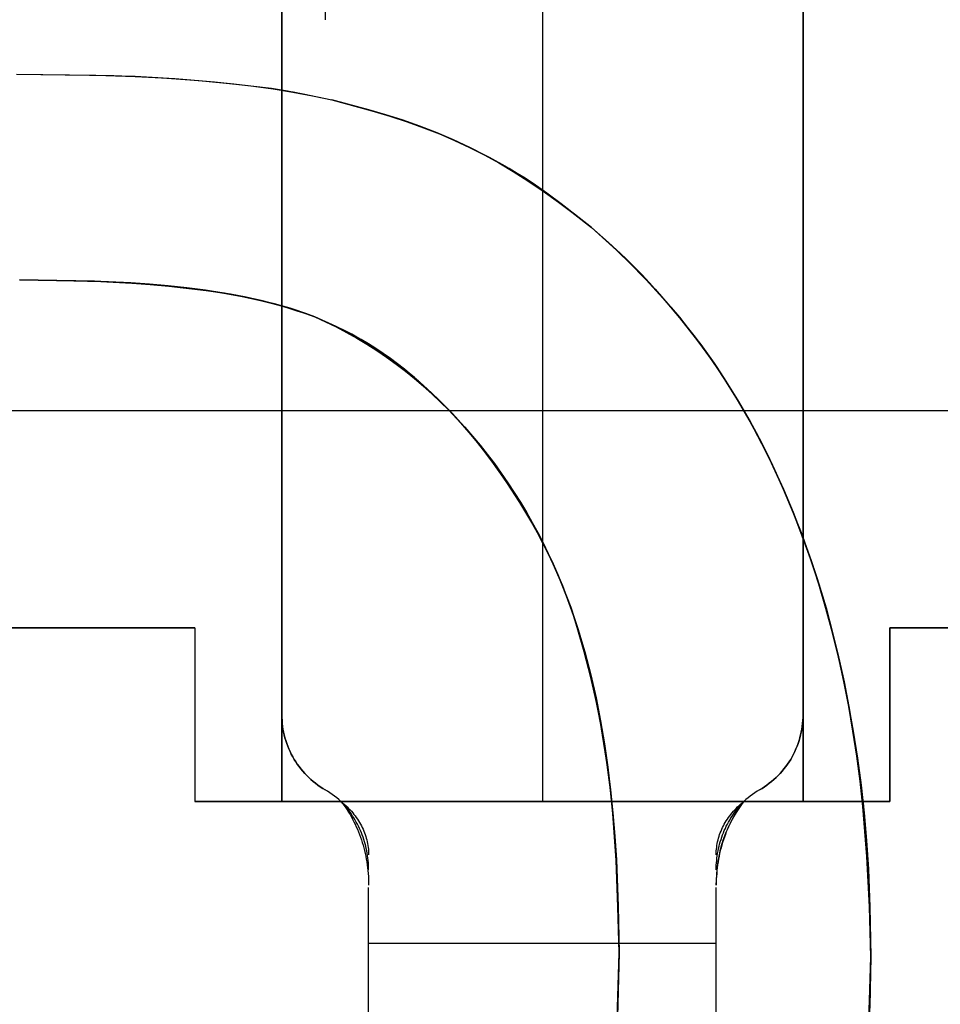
# Model space of a CAD drawing. Header units: millimetres. Extents: x -88 to 88, y -12 to 103.
# Tile 167 of 256: x -44.75 to -43.69, y 8.6 to 9.74. Entities that reach past the tile are written whole.
import ezdxf

# ---------------------------------------------------------------- set-up
doc = ezdxf.new("R2010")
doc.units = ezdxf.units.MM
doc.layers.add('Default', color=7, linetype='Continuous', true_color=0x000000)
doc.layers.add('TOP', color=7, linetype='Continuous', true_color=0xc80000)

msp = doc.modelspace()

# ---------------------------------------------------------------- linework, layer by layer
at = {"layer": 'Default', "color": 254, "true_color": 0xcad1ee}
for points in [[(-44.4512, 8.9352), (-44.4512, 11.0352)], [(-44.4512, 8.9352), (-44.4512, 11.0352)], [(-44.4512, 8.9352), (-44.4512, 11.0352)], [(-44.4512, 8.8352), (-44.4512, 11.0352)], [(-44.4512, 11.0352), (-44.4512, 8.8352)], [(-44.4512, 11.0352), (-44.4512, 8.8352)], [(-44.1512, 11.0352), (-44.1512, 8.8352)], [(-44.1512, 11.0352), (-44.1512, 8.8352)], [(-43.8512, 11.0352), (-43.8512, 8.9352)], [(-43.8512, 11.0352), (-43.8512, 8.9352)], [(-43.8512, 8.9352), (-43.8512, 11.0352)], [(-43.8512, 11.0352), (-43.8512, 8.8352)], [(-43.8512, 8.8352), (-43.8512, 11.0352)], [(-43.8512, 11.0352), (-43.8512, 8.8352)], [(-44.4012, 10.1352), (-44.4012, 9.7352)], [(-44.4012, 10.1352), (-44.4012, 9.7352)], [(-44.1512, 9.7352), (-44.1512, 8.8352)], [(-44.1512, 9.7352), (-44.1512, 8.8352)], [(-46.0912, 9.2852), (-43.3912, 9.2852)], [(-46.0912, 9.2852), (-43.3912, 9.2852)], [(-46.0912, 9.2852), (-43.3912, 9.2852)], [(-46.8912, 9.0352), (-44.5512, 9.0352)], [(-46.8912, 9.0352), (-44.5512, 9.0352)], [(-44.5512, 9.0352), (-44.9512, 9.0352)], [(-44.5512, 9.0352), (-44.5512, 8.8352)], [(-44.5512, 9.0352), (-44.5512, 8.8352)], [(-44.5512, 9.0352), (-44.5512, 8.8352)], [(-43.7512, 8.8352), (-43.7512, 9.0352)], [(-43.7512, 9.0352), (-42.3512, 9.0352)], [(-43.7512, 8.8352), (-43.7512, 9.0352)], [(-43.7512, 9.0352), (-42.3512, 9.0352)], [(-43.7512, 9.0352), (-43.7512, 8.8352)], [(-43.3512, 9.0352), (-43.7512, 9.0352)], [(-44.4012, 8.8486), (-44.4041, 8.8503), (-44.4069, 8.8522), (-44.4097, 8.8541), (-44.4124, 8.8561), (-44.415, 8.8582), (-44.4176, 8.8604), (-44.4201, 8.8627), (-44.4225, 8.8651), (-44.4248, 8.8675), (-44.4271, 8.8701), (-44.4292, 8.8726), (-44.4313, 8.8753), (-44.4333, 8.8781), (-44.4351, 8.8809), (-44.4369, 8.8837), (-44.4386, 8.8867), (-44.4402, 8.8896), (-44.4417, 8.8927), (-44.4431, 8.8958), (-44.4444, 8.8989), (-44.4455, 8.902), (-44.4466, 8.9053), (-44.4475, 8.9085), (-44.4484, 8.9118), (-44.4491, 8.9151), (-44.4498, 8.9184), (-44.4503, 8.9217), (-44.4507, 8.9251), (-44.4509, 8.9284), (-44.4511, 8.9318), (-44.4512, 8.9352)], [(-44.4012, 8.8486), (-44.4041, 8.8503), (-44.4069, 8.8522), (-44.4097, 8.8541), (-44.4124, 8.8561), (-44.415, 8.8582), (-44.4176, 8.8604), (-44.4201, 8.8627), (-44.4225, 8.8651), (-44.4248, 8.8675), (-44.4271, 8.8701), (-44.4292, 8.8726), (-44.4313, 8.8753), (-44.4333, 8.8781), (-44.4351, 8.8809), (-44.4369, 8.8837), (-44.4386, 8.8867), (-44.4402, 8.8896), (-44.4417, 8.8927), (-44.4431, 8.8958), (-44.4444, 8.8989), (-44.4455, 8.902), (-44.4466, 8.9053), (-44.4475, 8.9085), (-44.4484, 8.9118), (-44.4491, 8.9151), (-44.4498, 8.9184), (-44.4503, 8.9217), (-44.4507, 8.9251), (-44.4509, 8.9284), (-44.4511, 8.9318), (-44.4512, 8.9352)], [(-44.4512, 8.9352), (-44.4511, 8.9318), (-44.4509, 8.9284), (-44.4507, 8.9251), (-44.4503, 8.9217), (-44.4498, 8.9184), (-44.4491, 8.9151), (-44.4484, 8.9118), (-44.4475, 8.9085), (-44.4466, 8.9053), (-44.4455, 8.902), (-44.4444, 8.8989), (-44.4431, 8.8958), (-44.4417, 8.8927), (-44.4402, 8.8896), (-44.4386, 8.8867), (-44.4369, 8.8837), (-44.4351, 8.8809), (-44.4333, 8.8781), (-44.4313, 8.8753), (-44.4292, 8.8726), (-44.4271, 8.8701), (-44.4248, 8.8675), (-44.4225, 8.8651), (-44.4201, 8.8627), (-44.4176, 8.8604), (-44.415, 8.8582), (-44.4124, 8.8561), (-44.4097, 8.8541), (-44.4069, 8.8522), (-44.4041, 8.8503), (-44.4012, 8.8486)], [(-43.8512, 8.9352), (-43.8512, 8.9318), (-43.8514, 8.9284), (-43.8517, 8.9251), (-43.8521, 8.9217), (-43.8526, 8.9184), (-43.8532, 8.9151), (-43.854, 8.9118), (-43.8548, 8.9085), (-43.8558, 8.9053), (-43.8568, 8.902), (-43.858, 8.8989), (-43.8593, 8.8958), (-43.8607, 8.8927), (-43.8622, 8.8896), (-43.8637, 8.8867), (-43.8654, 8.8837), (-43.8672, 8.8809), (-43.8691, 8.8781), (-43.8711, 8.8753), (-43.8731, 8.8726), (-43.8753, 8.8701), (-43.8775, 8.8675), (-43.8799, 8.8651), (-43.8823, 8.8627), (-43.8848, 8.8604), (-43.8873, 8.8582), (-43.89, 8.8561), (-43.8927, 8.8541), (-43.8954, 8.8522), (-43.8983, 8.8503), (-43.9012, 8.8486)], [(-43.8512, 8.9352), (-43.8512, 8.9318), (-43.8514, 8.9284), (-43.8517, 8.9251), (-43.8521, 8.9217), (-43.8526, 8.9184), (-43.8532, 8.9151), (-43.854, 8.9118), (-43.8548, 8.9085), (-43.8558, 8.9053), (-43.8568, 8.902), (-43.858, 8.8989), (-43.8593, 8.8958), (-43.8607, 8.8927), (-43.8622, 8.8896), (-43.8637, 8.8867), (-43.8654, 8.8837), (-43.8672, 8.8809), (-43.8691, 8.8781), (-43.8711, 8.8753), (-43.8731, 8.8726), (-43.8753, 8.8701), (-43.8775, 8.8675), (-43.8799, 8.8651), (-43.8823, 8.8627), (-43.8848, 8.8604), (-43.8873, 8.8582), (-43.89, 8.8561), (-43.8927, 8.8541), (-43.8954, 8.8522), (-43.8983, 8.8503), (-43.9012, 8.8486)], [(-43.9012, 8.8486), (-43.8983, 8.8503), (-43.8954, 8.8522), (-43.8927, 8.8541), (-43.89, 8.8561), (-43.8873, 8.8582), (-43.8848, 8.8604), (-43.8823, 8.8627), (-43.8799, 8.8651), (-43.8775, 8.8675), (-43.8753, 8.8701), (-43.8731, 8.8726), (-43.8711, 8.8753), (-43.8691, 8.8781), (-43.8672, 8.8809), (-43.8654, 8.8837), (-43.8637, 8.8867), (-43.8622, 8.8896), (-43.8607, 8.8927), (-43.8593, 8.8958), (-43.858, 8.8989), (-43.8568, 8.902), (-43.8558, 8.9053), (-43.8548, 8.9085), (-43.854, 8.9118), (-43.8532, 8.9151), (-43.8526, 8.9184), (-43.8521, 8.9217), (-43.8517, 8.9251), (-43.8514, 8.9284), (-43.8512, 8.9318), (-43.8512, 8.9352)], [(-44.3831, 8.8352), (-44.3854, 8.8373), (-44.3879, 8.8394), (-44.3904, 8.8414), (-44.393, 8.8433), (-44.3957, 8.8452), (-44.3984, 8.8469), (-44.4012, 8.8486)], [(-44.3831, 8.8352), (-44.3854, 8.8373), (-44.3879, 8.8394), (-44.3904, 8.8414), (-44.393, 8.8433), (-44.3957, 8.8452), (-44.3984, 8.8469), (-44.4012, 8.8486)], [(-44.3831, 8.8352), (-44.3854, 8.8373), (-44.3879, 8.8394), (-44.3904, 8.8414), (-44.393, 8.8433), (-44.3957, 8.8452), (-44.3984, 8.8469), (-44.4012, 8.8486)], [(-43.9012, 8.8486), (-43.9039, 8.8469), (-43.9067, 8.8452), (-43.9093, 8.8433), (-43.9119, 8.8414), (-43.9144, 8.8394), (-43.9169, 8.8373), (-43.9193, 8.8352)], [(-43.9012, 8.8486), (-43.9039, 8.8469), (-43.9067, 8.8452), (-43.9093, 8.8433), (-43.9119, 8.8414), (-43.9144, 8.8394), (-43.9169, 8.8373), (-43.9193, 8.8352)], [(-43.9012, 8.8486), (-43.9039, 8.8469), (-43.9067, 8.8452), (-43.9093, 8.8433), (-43.9119, 8.8414), (-43.9144, 8.8394), (-43.9169, 8.8373), (-43.9193, 8.8352)], [(-44.5512, 8.8352), (-43.7512, 8.8352)], [(-44.5512, 8.8352), (-43.7512, 8.8352)], [(-44.4512, 8.8352), (-44.5512, 8.8352)], [(-44.4512, 8.8352), (-43.8512, 8.8352)], [(-43.8512, 8.8352), (-44.4512, 8.8352)], [(-43.9193, 8.8352), (-44.3831, 8.8352)], [(-43.9193, 8.8352), (-44.3831, 8.8352)], [(-43.7512, 8.8352), (-43.8512, 8.8352)], [(-44.3512, 8.2246), (-44.3512, 8.7363)], [(-43.9512, 8.2246), (-43.9512, 8.7363)], [(-44.3512, 8.6719), (-43.9512, 8.6719)]]:
    msp.add_lwpolyline(points, dxfattribs=at)
at = {"layer": 'Default', "color": 254, "true_color": 0xcad1ee, "extrusion": (1, 0, 0)}
for points in [[(9.2852, -3.07), (9.2852, -3.27)], [(9.0352, -4.9), (9.0352, -4.27)], [(9.0352, -4.9), (9.0352, -4.27)], [(8.9352, -4.9), (8.9352, -4.27)], [(8.9352, -4.685), (8.9352, -4.485)], [(8.9352, -4.685), (8.9352, -4.485)], [(8.9352, -4.685), (8.9352, -4.485)], [(8.9352, -4.9), (8.9352, -4.27)], [(8.8486, -4.685), (8.8486, -4.485)], [(8.8486, -4.485), (8.8486, -4.685)], [(8.8352, -4.9), (8.8352, -4.27)], [(8.8352, -4.685), (8.8352, -4.485)], [(8.8352, -4.685), (8.8352, -4.485)], [(8.6719, -4.7254), (8.6827, -4.7199), (8.6937, -4.7148), (8.7049, -4.7101), (8.7162, -4.7058), (8.7277, -4.7019), (8.7393, -4.6984), (8.7511, -4.6952), (8.7629, -4.6925), (8.7748, -4.6902), (8.7868, -4.6884), (8.7988, -4.6869), (8.8109, -4.6858), (8.8231, -4.6852), (8.8352, -4.685)], [(8.5787, -4.5484), (8.5957, -4.5398), (8.613, -4.5318), (8.6306, -4.5244), (8.6484, -4.5177), (8.6664, -4.5115), (8.6846, -4.506), (8.7031, -4.5011), (8.7216, -4.4968), (8.7404, -4.4932), (8.7592, -4.4903), (8.7781, -4.488), (8.7971, -4.4863), (8.8161, -4.4853), (8.8352, -4.485)], [(8.8352, -4.27), (8.8352, -4.485)], [(8.8352, -4.685), (8.8352, -4.9)], [(8.8352, -4.685), (8.8352, -4.485)], [(8.8352, -4.485), (8.8352, -4.685)], [(8.8352, -4.9), (8.8352, -4.27)], [(8.7389, -4.4935), (8.7739, -4.6904)], [(8.7739, -4.6904), (8.7389, -4.4935)], [(8.6719, -4.7254), (8.4949, -4.8186)], [(8.4949, -4.8186), (8.6719, -4.7254)], [(8.4949, -4.8186), (8.6719, -4.7254)]]:
    msp.add_lwpolyline(points, dxfattribs=at)
at = {"layer": 'Default', "color": 254, "true_color": 0xcad1ee, "extrusion": (1, -6.79515e-06, 8.48308e-05)}
msp.add_lwpolyline([(8.7909, -4.4831), (8.8069, -4.6822)], dxfattribs=at)
at = {"layer": 'Default', "color": 254, "true_color": 0xcad1ee, "extrusion": (1, 6.79515e-06, -8.48308e-05)}
msp.add_lwpolyline([(8.7915, -4.4902), (8.8075, -4.6899)], dxfattribs=at)
at = {"layer": 'Default', "color": 254, "true_color": 0xcad1ee, "extrusion": (1, -2.48291e-13, 9.27567e-13)}
msp.add_lwpolyline([(8.7739, -4.6904), (8.7621, -4.6927), (8.7504, -4.6954), (8.7387, -4.6985), (8.7272, -4.702), (8.7158, -4.7059), (8.7046, -4.7102), (8.6935, -4.7149), (8.6826, -4.72), (8.6719, -4.7254)], dxfattribs=at)
at = {"layer": 'Default', "color": 254, "true_color": 0xcad1ee, "extrusion": (1, -9.31717e-13, 2.10891e-12)}
msp.add_lwpolyline([(8.6719, -4.7254), (8.6826, -4.72), (8.6935, -4.7149), (8.7046, -4.7102), (8.7158, -4.7059), (8.7272, -4.702), (8.7387, -4.6985), (8.7504, -4.6954), (8.7621, -4.6927), (8.7739, -4.6904)], dxfattribs=at)
at = {"layer": 'Default', "color": 254, "true_color": 0xcad1ee, "extrusion": (1, -2.76537e-13, 1.32425e-12)}
msp.add_lwpolyline([(8.7389, -4.4935), (8.7204, -4.4971), (8.702, -4.5014), (8.6837, -4.5062), (8.6656, -4.5118), (8.6478, -4.5179), (8.6301, -4.5246), (8.6127, -4.532), (8.5955, -4.5399), (8.5787, -4.5484)], dxfattribs=at)
at = {"layer": 'Default', "color": 254, "true_color": 0xcad1ee, "extrusion": (1, 3.5585e-13, -1.03823e-12)}
msp.add_lwpolyline([(8.7389, -4.4935), (8.7204, -4.4971), (8.702, -4.5014), (8.6837, -4.5062), (8.6656, -4.5118), (8.6478, -4.5179), (8.6301, -4.5246), (8.6127, -4.532), (8.5955, -4.5399), (8.5787, -4.5484)], dxfattribs=at)
at = {"layer": 'Default', "color": 254, "true_color": 0xcad1ee}
for points in [[(-44.3831, 8.8352, -4.685), (-44.3812, 8.8337, -4.685), (-44.3794, 8.8321, -4.685), (-44.3776, 8.8306, -4.685), (-44.3759, 8.8289, -4.685), (-44.3742, 8.8273, -4.685), (-44.3726, 8.8256, -4.6851), (-44.3711, 8.8239, -4.6851), (-44.3695, 8.8221, -4.6851), (-44.3681, 8.8204, -4.6852), (-44.3667, 8.8186, -4.6853), (-44.3654, 8.8167, -4.6853), (-44.3641, 8.8149, -4.6854), (-44.3629, 8.813, -4.6855), (-44.3617, 8.8111, -4.6856), (-44.3606, 8.8091, -4.6858), (-44.3595, 8.8072, -4.6859), (-44.3585, 8.8052, -4.6861), (-44.3576, 8.8032, -4.6863), (-44.3567, 8.8012, -4.6865), (-44.3559, 8.7992, -4.6867), (-44.3552, 8.7971, -4.6869), (-44.3545, 8.795, -4.6872), (-44.3539, 8.793, -4.6874), (-44.3533, 8.7909, -4.6877), (-44.3528, 8.7888, -4.688), (-44.3524, 8.7867, -4.6883), (-44.352, 8.7846, -4.6886), (-44.3517, 8.7824, -4.689), (-44.3515, 8.7803, -4.6893), (-44.3513, 8.7782, -4.6897), (-44.3512, 8.776, -4.69), (-44.3512, 8.7739, -4.6904)], [(-44.3831, 8.8352, -4.485), (-44.3812, 8.8328, -4.485), (-44.3794, 8.8304, -4.485), (-44.3776, 8.8279, -4.4851), (-44.3759, 8.8254, -4.4851), (-44.3742, 8.8228, -4.4852), (-44.3726, 8.8202, -4.4852), (-44.3711, 8.8175, -4.4853), (-44.3696, 8.8147, -4.4854), (-44.3681, 8.8119, -4.4855), (-44.3667, 8.8091, -4.4857), (-44.3654, 8.8062, -4.4858), (-44.3641, 8.8033, -4.486), (-44.3629, 8.8003, -4.4862), (-44.3617, 8.7973, -4.4864), (-44.3606, 8.7943, -4.4866), (-44.3596, 8.7912, -4.4868), (-44.3586, 8.7881, -4.4871), (-44.3576, 8.785, -4.4874), (-44.3568, 8.7818, -4.4877), (-44.3559, 8.7786, -4.488), (-44.3552, 8.7754, -4.4883), (-44.3545, 8.7722, -4.4887), (-44.3539, 8.7689, -4.4891), (-44.3533, 8.7656, -4.4895), (-44.3528, 8.7623, -4.4899), (-44.3524, 8.759, -4.4903), (-44.352, 8.7557, -4.4908), (-44.3517, 8.7524, -4.4913), (-44.3515, 8.749, -4.4918), (-44.3513, 8.7457, -4.4923), (-44.3512, 8.7423, -4.4929), (-44.3512, 8.7389, -4.4935)], [(-44.3512, 8.7564, -4.5919), (-44.3512, 8.7592, -4.5915), (-44.3513, 8.7619, -4.591), (-44.3515, 8.7647, -4.5906), (-44.3517, 8.7674, -4.5901), (-44.352, 8.7701, -4.5897), (-44.3524, 8.7729, -4.5894), (-44.3528, 8.7756, -4.589), (-44.3533, 8.7783, -4.5887), (-44.3539, 8.781, -4.5883), (-44.3545, 8.7836, -4.588), (-44.3552, 8.7863, -4.5877), (-44.3559, 8.7889, -4.5875), (-44.3568, 8.7915, -4.5872), (-44.3576, 8.7941, -4.5869), (-44.3586, 8.7967, -4.5867), (-44.3595, 8.7992, -4.5865), (-44.3606, 8.8017, -4.5863), (-44.3617, 8.8042, -4.5861), (-44.3629, 8.8067, -4.586), (-44.3641, 8.8091, -4.5858), (-44.3654, 8.8115, -4.5857), (-44.3667, 8.8138, -4.5856), (-44.3681, 8.8162, -4.5854), (-44.3696, 8.8184, -4.5854), (-44.3711, 8.8207, -4.5853), (-44.3726, 8.8229, -4.5852), (-44.3742, 8.8251, -4.5851), (-44.3759, 8.8272, -4.5851), (-44.3776, 8.8293, -4.585), (-44.3794, 8.8313, -4.585), (-44.3812, 8.8333, -4.585), (-44.3831, 8.8352, -4.585)], [(-43.9512, 8.7739, -4.6904), (-43.9511, 8.776, -4.69), (-43.951, 8.7782, -4.6897), (-43.9509, 8.7803, -4.6893), (-43.9506, 8.7825, -4.689), (-43.9503, 8.7846, -4.6887), (-43.95, 8.7867, -4.6884), (-43.9495, 8.7888, -4.6881), (-43.949, 8.7909, -4.6878), (-43.9485, 8.793, -4.6876), (-43.9479, 8.7951, -4.6873), (-43.9472, 8.7971, -4.6871), (-43.9464, 8.7992, -4.6869), (-43.9456, 8.8012, -4.6867), (-43.9447, 8.8032, -4.6865), (-43.9438, 8.8052, -4.6863), (-43.9428, 8.8072, -4.6862), (-43.9418, 8.8091, -4.686), (-43.9407, 8.8111, -4.6859), (-43.9395, 8.813, -4.6858), (-43.9383, 8.8149, -4.6856), (-43.937, 8.8167, -4.6855), (-43.9356, 8.8186, -4.6854), (-43.9343, 8.8204, -4.6853), (-43.9328, 8.8222, -4.6853), (-43.9313, 8.8239, -4.6852), (-43.9297, 8.8256, -4.6852), (-43.9281, 8.8273, -4.6851), (-43.9265, 8.8289, -4.6851), (-43.9248, 8.8306, -4.685), (-43.923, 8.8321, -4.685), (-43.9212, 8.8337, -4.685), (-43.9193, 8.8352, -4.685)], [(-43.9193, 8.8352, -4.485), (-43.9212, 8.8328, -4.485), (-43.923, 8.8304, -4.485), (-43.9247, 8.8279, -4.485), (-43.9265, 8.8254, -4.485), (-43.9281, 8.8228, -4.4851), (-43.9297, 8.8202, -4.4851), (-43.9313, 8.8175, -4.4852), (-43.9328, 8.8147, -4.4852), (-43.9342, 8.8119, -4.4853), (-43.9356, 8.8091, -4.4854), (-43.937, 8.8062, -4.4856), (-43.9382, 8.8033, -4.4857), (-43.9395, 8.8003, -4.4858), (-43.9406, 8.7973, -4.486), (-43.9417, 8.7943, -4.4862), (-43.9428, 8.7912, -4.4865), (-43.9438, 8.7881, -4.4867), (-43.9447, 8.7849, -4.487), (-43.9456, 8.7818, -4.4873), (-43.9464, 8.7786, -4.4877), (-43.9472, 8.7754, -4.488), (-43.9478, 8.7721, -4.4884), (-43.9485, 8.7689, -4.4888), (-43.949, 8.7656, -4.4893), (-43.9495, 8.7623, -4.4897), (-43.95, 8.759, -4.4902), (-43.9503, 8.7557, -4.4907), (-43.9506, 8.7524, -4.4912), (-43.9509, 8.749, -4.4918), (-43.951, 8.7457, -4.4923), (-43.9511, 8.7423, -4.4929), (-43.9512, 8.7389, -4.4935)], [(-43.9512, 8.7389, -4.4935), (-43.9509, 8.745, -4.4924), (-43.9504, 8.7511, -4.4915), (-43.9499, 8.7572, -4.4905), (-43.9492, 8.7633, -4.4897), (-43.9487, 8.7664, -4.4893), (-43.9482, 8.7694, -4.4889), (-43.9477, 8.7725, -4.4886), (-43.9471, 8.7755, -4.4882), (-43.9464, 8.7786, -4.4879), (-43.9457, 8.7816, -4.4876), (-43.9449, 8.7847, -4.4873), (-43.944, 8.7878, -4.487), (-43.943, 8.7908, -4.4868), (-43.9419, 8.7939, -4.4866), (-43.9408, 8.7969, -4.4863), (-43.9396, 8.7999, -4.4861), (-43.9383, 8.8029, -4.4859), (-43.9369, 8.8059, -4.4858), (-43.9355, 8.8088, -4.4856), (-43.9339, 8.8118, -4.4855), (-43.9323, 8.8148, -4.4854), (-43.9307, 8.8177, -4.4853), (-43.9289, 8.8206, -4.4852), (-43.9271, 8.8236, -4.4851), (-43.9233, 8.8294, -4.485), (-43.9193, 8.8352, -4.485)], [(-43.9512, 8.7564, -4.5918), (-43.9511, 8.7591, -4.5913), (-43.951, 8.7619, -4.5908), (-43.9509, 8.7646, -4.5904), (-43.9506, 8.7674, -4.59), (-43.9503, 8.7701, -4.5896), (-43.95, 8.7728, -4.5892), (-43.9495, 8.7755, -4.5888), (-43.949, 8.7782, -4.5885), (-43.9485, 8.7809, -4.5881), (-43.9478, 8.7836, -4.5878), (-43.9472, 8.7862, -4.5875), (-43.9464, 8.7889, -4.5873), (-43.9456, 8.7915, -4.587), (-43.9447, 8.7941, -4.5868), (-43.9438, 8.7967, -4.5865), (-43.9428, 8.7992, -4.5863), (-43.9418, 8.8017, -4.5861), (-43.9406, 8.8042, -4.5859), (-43.9395, 8.8067, -4.5858), (-43.9383, 8.8091, -4.5856), (-43.937, 8.8115, -4.5855), (-43.9356, 8.8138, -4.5854), (-43.9342, 8.8162, -4.5853), (-43.9328, 8.8184, -4.5852), (-43.9313, 8.8207, -4.5851), (-43.9297, 8.8229, -4.585), (-43.9281, 8.8251, -4.5849), (-43.9265, 8.8272, -4.5849), (-43.9248, 8.8292, -4.5849), (-43.923, 8.8313, -4.5848), (-43.9212, 8.8333, -4.5848), (-43.9193, 8.8352, -4.5848)]]:
    msp.add_polyline3d(points, dxfattribs=at)
at = {"layer": 'TOP', "color": 254, "true_color": 0xcad1ee}
for points in [[(-44.7566, 9.6726), (-44.6446, 9.671), (-44.594, 9.6685), (-44.5467, 9.6652), (-44.5034, 9.6611), (-44.4832, 9.6588), (-44.4631, 9.6562), (-44.4447, 9.6533), (-44.4265, 9.65), (-44.3935, 9.643)], [(-44.3935, 9.643), (-44.3511, 9.6316), (-44.3301, 9.6254), (-44.3092, 9.6187), (-44.2892, 9.6116), (-44.2696, 9.6037), (-44.2501, 9.5953), (-44.231, 9.5862), (-44.2126, 9.5768), (-44.1946, 9.5668), (-44.1858, 9.5616), (-44.177, 9.5562), (-44.1683, 9.5507), (-44.1598, 9.545), (-44.1431, 9.5333), (-44.1268, 9.5212), (-44.0947, 9.4961)], [(-44.0947, 9.4961), (-44.075, 9.4786), (-44.0556, 9.4607), (-44.0462, 9.4514), (-44.0369, 9.4419), (-44.0279, 9.4322), (-44.019, 9.4224), (-44.0018, 9.4024), (-43.9852, 9.382), (-43.969, 9.3611), (-43.9612, 9.3505), (-43.9536, 9.3397), (-43.946, 9.3285), (-43.9388, 9.3173), (-43.9247, 9.2944), (-43.9112, 9.2709), (-43.9047, 9.259), (-43.8984, 9.247), (-43.8922, 9.2347), (-43.8863, 9.2223), (-43.8749, 9.1972), (-43.8639, 9.1712), (-43.8535, 9.145), (-43.8437, 9.1179), (-43.8346, 9.0906), (-43.8262, 9.0625), (-43.8186, 9.0343), (-43.8112, 9.0053), (-43.8046, 8.9762), (-43.7987, 8.9462), (-43.7934, 8.9161), (-43.7886, 8.8851), (-43.7844, 8.854), (-43.7809, 8.8221), (-43.7782, 8.7902), (-43.776, 8.7573), (-43.7745, 8.7243), (-43.7733, 8.6564)], [(-44.4133, 9.3932), (-44.4346, 9.4007), (-44.4417, 9.403), (-44.4498, 9.4054), (-44.4579, 9.4077), (-44.4742, 9.4117), (-44.4923, 9.4156), (-44.5104, 9.4191), (-44.5306, 9.4222), (-44.5508, 9.4249), (-44.5952, 9.4298), (-44.6195, 9.4317), (-44.6438, 9.4331), (-44.7529, 9.4356)], [(-44.063, 8.6609), (-44.0647, 8.7396), (-44.0664, 8.7766), (-44.0692, 8.8136), (-44.0729, 8.8485), (-44.0774, 8.8832), (-44.0825, 8.9156), (-44.0886, 8.9478), (-44.0953, 8.9778), (-44.103, 9.0075), (-44.1111, 9.0355), (-44.1155, 9.0493), (-44.1202, 9.0631), (-44.125, 9.0759), (-44.1301, 9.0886), (-44.1355, 9.1012), (-44.1412, 9.1137), (-44.1468, 9.1253), (-44.1527, 9.1368), (-44.1588, 9.1481), (-44.1651, 9.1594), (-44.1714, 9.17), (-44.1779, 9.1806), (-44.1915, 9.2014), (-44.2049, 9.2207), (-44.219, 9.2396), (-44.226, 9.2485), (-44.2331, 9.2572), (-44.2404, 9.2658), (-44.2478, 9.2742), (-44.2552, 9.2822), (-44.2628, 9.2899), (-44.2705, 9.2976), (-44.2783, 9.3051), (-44.286, 9.3122), (-44.2939, 9.3192), (-44.3019, 9.326), (-44.31, 9.3327), (-44.318, 9.3389), (-44.3262, 9.345), (-44.3345, 9.3509), (-44.3429, 9.3565), (-44.3514, 9.3619), (-44.3599, 9.3671), (-44.3686, 9.372), (-44.3775, 9.3767), (-44.3863, 9.381), (-44.4133, 9.3932)], [(-44.0663, 8.5482), (-44.0641, 8.6045), (-44.063, 8.6609)], [(-43.7733, 8.6564), (-43.7743, 8.5996)]]:
    msp.add_lwpolyline(points, dxfattribs=at)
at = {"layer": 'TOP', "color": 254, "true_color": 0xcad1ee, "extrusion": (1, 0, 0)}
for points in [[(9.6722, 13.0521), (9.6722, 13.3524)], [(9.671, 13.0533), (9.671, 13.3536)], [(9.6694, 13.0541), (9.4312, 13.0456)], [(9.6685, 13.0544), (9.6685, 13.3547)], [(9.6652, 13.0554), (9.6652, 13.3557)], [(9.6611, 13.0562), (9.6611, 13.3565)], [(9.6562, 13.057), (9.6562, 13.3572)], [(9.65, 13.0576), (9.65, 13.3579)], [(9.6187, 13.0591), (9.6187, 13.3594)], [(9.5862, 13.0598), (9.5862, 13.36)], [(9.545, 13.0599), (9.545, 13.3602)], [(9.4607, 13.0593), (9.4607, 13.3596)], [(9.4356, 13.0425), (9.4356, 13.3428)], [(9.4347, 13.0438), (9.4347, 13.344)], [(9.4331, 13.0449), (9.4331, 13.3452)], [(9.4313, 13.3458), (7.8603, 13.29)], [(9.4298, 13.0459), (9.4298, 13.3462)], [(9.4249, 13.0468), (9.4249, 13.347)], [(9.4224, 13.0588), (9.4224, 13.359)], [(9.4191, 13.0475), (9.4191, 13.3477)], [(9.4117, 13.048), (9.4117, 13.3483)], [(9.403, 13.0485), (9.403, 13.3487)], [(9.3932, 13.0488), (9.3932, 13.349)], [(9.3767, 13.049), (9.3767, 13.3492)], [(9.382, 13.0581), (9.382, 13.3584)], [(9.3565, 13.049), (9.3565, 13.3493)], [(9.3327, 13.0489), (9.3327, 13.3492)], [(9.3397, 13.0573), (9.3397, 13.3576)], [(9.3051, 13.0487), (9.3051, 13.349)], [(9.2944, 13.0564), (9.2944, 13.3566)], [(9.2742, 13.0483), (9.2742, 13.3486)], [(9.2396, 13.0478), (9.2396, 13.348)], [(9.247, 13.0553), (9.247, 13.3556)], [(9.2014, 13.0471), (9.2014, 13.3473)], [(9.1972, 13.0541), (9.1972, 13.3543)], [(9.1594, 13.0461), (9.1594, 13.3464)], [(9.145, 13.0527), (9.145, 13.3529)], [(9.1137, 13.0451), (9.1137, 13.3453)], [(9.0906, 13.0512), (9.0906, 13.3514)], [(9.0631, 13.0437), (9.0631, 13.344)], [(9.0343, 13.0495), (9.0343, 13.3498)], [(9.0075, 13.0422), (9.0075, 13.3424)], [(8.9762, 13.0478), (8.9762, 13.348)], [(8.9478, 13.0404), (8.9478, 13.3407)], [(8.9161, 13.0459), (8.9161, 13.3462)], [(8.8832, 13.0383), (8.8832, 13.3386)], [(8.854, 13.0439), (8.854, 13.3441)], [(8.8136, 13.036), (8.8136, 13.3363)], [(8.7902, 13.0418), (8.7902, 13.342)], [(8.7396, 13.0335), (8.7396, 13.3338)], [(8.7243, 13.0395), (8.7243, 13.3398)], [(8.6609, 13.0307), (8.6609, 13.331)]]:
    msp.add_lwpolyline(points, dxfattribs=at)
at = {"layer": 'TOP', "color": 254, "true_color": 0xcad1ee, "extrusion": (1, -1.74498e-15, 3.34964e-08)}
msp.add_lwpolyline([(9.643, 13.3584), (9.643, 13.0581)], dxfattribs=at)
at = {"layer": 'TOP', "color": 254, "true_color": 0xcad1ee, "extrusion": (1, -1.75661e-15, 3.34945e-08)}
msp.add_lwpolyline([(9.4961, 13.36), (9.4961, 13.0597)], dxfattribs=at)
at = {"layer": 'TOP', "color": 254, "true_color": 0xcad1ee, "extrusion": (-9.1322e-08, 1, -2.11317e-09)}
msp.add_lwpolyline([(44.7529, 13.0425), (45.1694, 13.0328)], dxfattribs=at)
at = {"layer": 'TOP', "color": 254, "true_color": 0xcad1ee, "extrusion": (1, -1.76864e-15, 3.34863e-08)}
msp.add_lwpolyline([(8.6564, 13.3374), (8.6564, 13.0371)], dxfattribs=at)
at = {"layer": 'TOP', "color": 254, "true_color": 0xcad1ee, "extrusion": (-4.18142e-07, 1, -9.60009e-09)}
msp.add_lwpolyline([(45.1694, 13.305), (44.0633, 13.3304)], dxfattribs=at)
at = {"layer": 'TOP', "color": 254, "true_color": 0xcad1ee, "extrusion": (-5.35288e-07, 1, -1.20994e-08)}
msp.add_lwpolyline([(44.0633, 13.0302), (43.7735, 13.0367)], dxfattribs=at)
at = {"layer": 'TOP', "color": 254, "true_color": 0xcad1ee}
for points in [[(-44.7566, 9.6726, 13.3511), (-44.6657, 9.6715, 13.3531), (-44.6201, 9.67, 13.3541), (-44.5745, 9.6675, 13.3551), (-44.529, 9.6638, 13.356), (-44.5063, 9.6615, 13.3564), (-44.4837, 9.6587, 13.3569), (-44.461, 9.6555, 13.3573), (-44.4385, 9.6518, 13.3577), (-44.416, 9.6477, 13.358), (-44.3935, 9.643, 13.3584)], [(-44.7566, 9.6726, 13.0508), (-44.6653, 9.6714, 13.0529), (-44.6198, 9.6698, 13.0539), (-44.5742, 9.6673, 13.0548), (-44.5287, 9.6637, 13.0557), (-44.4833, 9.6588, 13.0566), (-44.4607, 9.6557, 13.057), (-44.4382, 9.652, 13.0574), (-44.4159, 9.6477, 13.0578), (-44.3935, 9.643, 13.0581)], [(-44.3935, 9.643, 13.3584), (-44.3477, 9.6303, 13.359), (-44.3268, 9.624, 13.3592), (-44.3069, 9.6175, 13.3594), (-44.288, 9.6107, 13.3596), (-44.2698, 9.6036, 13.3598), (-44.2522, 9.5962, 13.3599), (-44.2351, 9.5882, 13.36), (-44.2182, 9.5797, 13.3601), (-44.2015, 9.5704, 13.3602), (-44.1847, 9.5604, 13.3602), (-44.1678, 9.5496, 13.3602), (-44.1504, 9.5379, 13.3602), (-44.1326, 9.5251, 13.3601), (-44.1141, 9.5112, 13.36), (-44.0947, 9.4961, 13.36)], [(-44.3935, 9.643, 13.0581), (-44.351, 9.6315, 13.0587), (-44.3314, 9.6258, 13.0589), (-44.3127, 9.6199, 13.0591), (-44.2921, 9.6127, 13.0593), (-44.2725, 9.605, 13.0595), (-44.2535, 9.5968, 13.0596), (-44.235, 9.5882, 13.0598), (-44.2167, 9.579, 13.0598), (-44.1985, 9.5691, 13.0599), (-44.1894, 9.5638, 13.0599), (-44.1803, 9.5583, 13.0599), (-44.1712, 9.5526, 13.0599), (-44.162, 9.5465, 13.0599), (-44.1459, 9.5353, 13.0599), (-44.1295, 9.5232, 13.0598), (-44.0947, 9.4961, 13.0597)], [(-44.0947, 9.4961, 13.36), (-44.1294, 9.5231, 13.3601), (-44.1459, 9.5353, 13.3602), (-44.162, 9.5465, 13.3602), (-44.1712, 9.5526, 13.3602), (-44.1803, 9.5583, 13.3602), (-44.1894, 9.5638, 13.3602), (-44.1985, 9.569, 13.3602), (-44.2166, 9.5789, 13.3601), (-44.2349, 9.5881, 13.36), (-44.2535, 9.5968, 13.3599), (-44.2725, 9.605, 13.3598), (-44.2921, 9.6127, 13.3596), (-44.3127, 9.6199, 13.3594), (-44.3314, 9.6258, 13.3592), (-44.351, 9.6315, 13.3589), (-44.3935, 9.643, 13.3584)], [(-44.0947, 9.4961, 13.0597), (-44.1141, 9.5112, 13.0598), (-44.1326, 9.5251, 13.0599), (-44.1504, 9.5378, 13.0599), (-44.1678, 9.5496, 13.0599), (-44.1847, 9.5604, 13.0599), (-44.2015, 9.5704, 13.0599), (-44.2182, 9.5797, 13.0598), (-44.2351, 9.5882, 13.0598), (-44.2522, 9.5962, 13.0597), (-44.2698, 9.6036, 13.0595), (-44.288, 9.6107, 13.0594), (-44.3069, 9.6175, 13.0592), (-44.3268, 9.624, 13.0589), (-44.3477, 9.6303, 13.0587), (-44.3935, 9.643, 13.0581)], [(-44.0947, 9.4961, 13.36), (-44.0732, 9.4766, 13.3597), (-44.0522, 9.4565, 13.3595), (-44.0319, 9.4359, 13.3592), (-44.0124, 9.4146, 13.3589), (-44.0028, 9.4037, 13.3588), (-43.9935, 9.3926, 13.3586), (-43.9844, 9.3813, 13.3584), (-43.9755, 9.3699, 13.3582), (-43.9668, 9.3583, 13.358), (-43.9583, 9.3465, 13.3577), (-43.95, 9.3345, 13.3575), (-43.942, 9.3223, 13.3572), (-43.9267, 9.2977, 13.3567), (-43.9122, 9.2725, 13.3561), (-43.8986, 9.2469, 13.3555), (-43.8857, 9.2209, 13.3549), (-43.8737, 9.1944, 13.3542), (-43.8624, 9.1677, 13.3535), (-43.8519, 9.1407, 13.3528), (-43.8421, 9.1134, 13.3521), (-43.833, 9.0858, 13.3513), (-43.8247, 9.058, 13.3505), (-43.8172, 9.0299, 13.3497), (-43.8103, 9.0017, 13.3488), (-43.8041, 8.9733, 13.348), (-43.7986, 8.9447, 13.3471), (-43.7937, 8.9161, 13.3462), (-43.7894, 8.8873, 13.3452), (-43.7856, 8.8585, 13.3443), (-43.7824, 8.8296, 13.3433), (-43.7776, 8.7718, 13.3414), (-43.7746, 8.714, 13.3394), (-43.7733, 8.6564, 13.3374)], [(-44.0947, 9.4961, 13.0597), (-44.0616, 9.4663, 13.0594), (-44.051, 9.4562, 13.0592), (-44.0408, 9.4459, 13.0591), (-44.031, 9.4355, 13.059), (-44.0214, 9.425, 13.0588), (-44.012, 9.4144, 13.0586), (-43.9931, 9.3919, 13.0583), (-43.9751, 9.3691, 13.0579), (-43.9664, 9.3575, 13.0577), (-43.9579, 9.3458, 13.0574), (-43.9497, 9.334, 13.0572), (-43.9418, 9.3219, 13.057), (-43.9266, 9.2975, 13.0564), (-43.9121, 9.2725, 13.0559), (-43.9051, 9.2598, 13.0556), (-43.8983, 9.2469, 13.0553), (-43.8918, 9.2338, 13.055), (-43.8854, 9.2205, 13.0546), (-43.8738, 9.1946, 13.054), (-43.8626, 9.1681, 13.0533), (-43.852, 9.1409, 13.0526), (-43.8419, 9.1128, 13.0518), (-43.8329, 9.0852, 13.051), (-43.8248, 9.0574, 13.0502), (-43.8173, 9.0294, 13.0494), (-43.8102, 9.0012, 13.0485), (-43.8039, 8.973, 13.0477), (-43.7983, 8.9445, 13.0468), (-43.7889, 8.8873, 13.045), (-43.785, 8.8586, 13.044), (-43.7817, 8.8299, 13.0431), (-43.7791, 8.801, 13.0421), (-43.7753, 8.7432, 13.0402), (-43.7742, 8.7143, 13.0391), (-43.7733, 8.6564, 13.0371)], [(-43.7733, 8.6564, 13.3374), (-43.7742, 8.7143, 13.3394), (-43.7753, 8.7432, 13.3404), (-43.7791, 8.801, 13.3424), (-43.7817, 8.8299, 13.3434), (-43.785, 8.8586, 13.3443), (-43.7889, 8.8873, 13.3452), (-43.7983, 8.9445, 13.3471), (-43.8039, 8.973, 13.3479), (-43.8102, 9.0012, 13.3488), (-43.8173, 9.0294, 13.3497), (-43.8248, 9.0574, 13.3505), (-43.8329, 9.0852, 13.3513), (-43.8419, 9.1128, 13.3521), (-43.852, 9.1408, 13.3528), (-43.8626, 9.1681, 13.3536), (-43.8738, 9.1946, 13.3543), (-43.8854, 9.2204, 13.3549), (-43.8917, 9.2337, 13.3552), (-43.8983, 9.2468, 13.3555), (-43.905, 9.2597, 13.3559), (-43.912, 9.2724, 13.3561), (-43.9265, 9.2974, 13.3567), (-43.9417, 9.3219, 13.3572), (-43.9496, 9.3339, 13.3575), (-43.9578, 9.3457, 13.3577), (-43.9663, 9.3574, 13.3579), (-43.975, 9.369, 13.3581), (-43.9931, 9.3918, 13.3585), (-44.0119, 9.4143, 13.3589), (-44.0213, 9.4249, 13.3591), (-44.0309, 9.4355, 13.3592), (-44.0408, 9.4459, 13.3594), (-44.051, 9.4561, 13.3595), (-44.0615, 9.4662, 13.3596), (-44.0947, 9.4961, 13.36)], [(-43.7733, 8.6564, 13.0371), (-43.7746, 8.714, 13.0391), (-43.7776, 8.7718, 13.0411), (-43.7824, 8.8296, 13.0431), (-43.7856, 8.8585, 13.044), (-43.7894, 8.8873, 13.045), (-43.7937, 8.9161, 13.0459), (-43.7986, 8.9447, 13.0468), (-43.8041, 8.9733, 13.0477), (-43.8103, 9.0017, 13.0486), (-43.8172, 9.0299, 13.0494), (-43.8247, 9.058, 13.0502), (-43.833, 9.0858, 13.051), (-43.8421, 9.1134, 13.0518), (-43.8519, 9.1407, 13.0526), (-43.8624, 9.1677, 13.0533), (-43.8737, 9.1945, 13.054), (-43.8857, 9.2208, 13.0546), (-43.8985, 9.2469, 13.0553), (-43.9122, 9.2725, 13.0559), (-43.9267, 9.2976, 13.0564), (-43.942, 9.3223, 13.057), (-43.95, 9.3345, 13.0572), (-43.9583, 9.3465, 13.0575), (-43.9668, 9.3583, 13.0577), (-43.9755, 9.3699, 13.0579), (-43.9844, 9.3813, 13.0581), (-43.9935, 9.3926, 13.0583), (-44.0028, 9.4037, 13.0585), (-44.0123, 9.4146, 13.0587), (-44.0319, 9.4359, 13.059), (-44.0522, 9.4565, 13.0592), (-44.0732, 9.4766, 13.0595), (-44.0947, 9.4961, 13.0597)], [(-44.4133, 9.3932, 13.0488), (-44.4336, 9.4003, 13.0486), (-44.4438, 9.4036, 13.0484), (-44.4541, 9.4067, 13.0483), (-44.4645, 9.4094, 13.0482), (-44.475, 9.4119, 13.048), (-44.496, 9.4164, 13.0477), (-44.5066, 9.4184, 13.0475), (-44.5172, 9.4202, 13.0474), (-44.5384, 9.4233, 13.047), (-44.5811, 9.4284, 13.0462), (-44.6025, 9.4304, 13.0458), (-44.6239, 9.432, 13.0453), (-44.6669, 9.434, 13.0444), (-44.7529, 9.4356, 13.0425)], [(-44.7529, 9.4356, 13.3428), (-44.6669, 9.434, 13.3447), (-44.6239, 9.432, 13.3456), (-44.6025, 9.4304, 13.346), (-44.5811, 9.4284, 13.3465), (-44.5384, 9.4233, 13.3473), (-44.5172, 9.4202, 13.3476), (-44.5066, 9.4184, 13.3478), (-44.496, 9.4164, 13.348), (-44.475, 9.4119, 13.3483), (-44.4645, 9.4094, 13.3484), (-44.4541, 9.4067, 13.3486), (-44.4438, 9.4036, 13.3487), (-44.4336, 9.4003, 13.3488), (-44.4133, 9.3932, 13.349)], [(-44.7529, 9.4356, 13.0425), (-44.6679, 9.434, 13.0444), (-44.625, 9.4321, 13.0453), (-44.6035, 9.4307, 13.0457), (-44.582, 9.4288, 13.0462), (-44.5606, 9.4266, 13.0466), (-44.5392, 9.4238, 13.047), (-44.5179, 9.4204, 13.0473), (-44.4967, 9.4165, 13.0477), (-44.4756, 9.4118, 13.048), (-44.4651, 9.4092, 13.0482), (-44.4547, 9.4064, 13.0483), (-44.4442, 9.4034, 13.0484), (-44.4339, 9.4002, 13.0486), (-44.4236, 9.3968, 13.0487), (-44.4133, 9.3932, 13.0488)], [(-44.4133, 9.3932, 13.349), (-44.4235, 9.3968, 13.3489), (-44.4338, 9.4002, 13.3488), (-44.4442, 9.4034, 13.3487), (-44.4546, 9.4064, 13.3486), (-44.465, 9.4091, 13.3484), (-44.4755, 9.4117, 13.3483), (-44.4966, 9.4164, 13.348), (-44.5178, 9.4204, 13.3476), (-44.5391, 9.4237, 13.3472), (-44.5605, 9.4265, 13.3469), (-44.582, 9.4288, 13.3464), (-44.6035, 9.4306, 13.346), (-44.625, 9.4321, 13.3456), (-44.668, 9.434, 13.3447), (-44.7529, 9.4356, 13.3428)], [(-44.063, 8.6609, 13.0307), (-44.064, 8.7147, 13.0326), (-44.066, 8.7684, 13.0345), (-44.0677, 8.7952, 13.0354), (-44.07, 8.822, 13.0363), (-44.0729, 8.8487, 13.0372), (-44.0763, 8.8754, 13.0381), (-44.0803, 8.902, 13.0389), (-44.0848, 8.9284, 13.0398), (-44.09, 8.9548, 13.0406), (-44.0961, 8.981, 13.0414), (-44.1028, 9.007, 13.0422), (-44.1103, 9.0329, 13.0429), (-44.1143, 9.0457, 13.0433), (-44.1186, 9.0585, 13.0436), (-44.1232, 9.0711, 13.0439), (-44.1281, 9.0837, 13.0443), (-44.1333, 9.0961, 13.0446), (-44.1388, 9.1084, 13.0449), (-44.1445, 9.1206, 13.0452), (-44.1506, 9.1326, 13.0455), (-44.1568, 9.1446, 13.0458), (-44.1634, 9.1563, 13.0461), (-44.1702, 9.168, 13.0463), (-44.1772, 9.1795, 13.0466), (-44.1845, 9.1908, 13.0468), (-44.1919, 9.2021, 13.0471), (-44.2074, 9.2241, 13.0475), (-44.2155, 9.235, 13.0477), (-44.2237, 9.2456, 13.0479), (-44.2322, 9.2561, 13.048), (-44.2409, 9.2664, 13.0482), (-44.2499, 9.2765, 13.0483), (-44.2592, 9.2863, 13.0485), (-44.2687, 9.2958, 13.0486), (-44.2784, 9.3052, 13.0487), (-44.2883, 9.3143, 13.0488), (-44.2985, 9.3232, 13.0489), (-44.3089, 9.3318, 13.0489), (-44.3196, 9.3401, 13.049), (-44.3304, 9.348, 13.049), (-44.3416, 9.3557, 13.049), (-44.353, 9.3629, 13.049), (-44.3588, 9.3664, 13.049), (-44.3646, 9.3698, 13.049), (-44.3705, 9.373, 13.049), (-44.3765, 9.3762, 13.049), (-44.3886, 9.3821, 13.0489), (-44.4133, 9.3932, 13.0488)], [(-44.4133, 9.3932, 13.349), (-44.3886, 9.3821, 13.3492), (-44.3765, 9.3761, 13.3492), (-44.3705, 9.373, 13.3493), (-44.3646, 9.3698, 13.3493), (-44.3588, 9.3664, 13.3493), (-44.353, 9.3629, 13.3493), (-44.3416, 9.3557, 13.3493), (-44.3304, 9.348, 13.3493), (-44.3195, 9.3401, 13.3492), (-44.3089, 9.3318, 13.3492), (-44.2985, 9.3232, 13.3491), (-44.2883, 9.3143, 13.3491), (-44.2784, 9.3052, 13.349), (-44.2687, 9.2958, 13.3489), (-44.2592, 9.2863, 13.3487), (-44.2499, 9.2765, 13.3486), (-44.2409, 9.2664, 13.3485), (-44.2322, 9.2561, 13.3483), (-44.2237, 9.2456, 13.3481), (-44.2155, 9.235, 13.348), (-44.2074, 9.2242, 13.3478), (-44.192, 9.2021, 13.3473), (-44.1845, 9.1909, 13.3471), (-44.1773, 9.1796, 13.3469), (-44.1702, 9.1681, 13.3466), (-44.1634, 9.1564, 13.3463), (-44.1569, 9.1446, 13.3461), (-44.1506, 9.1327, 13.3458), (-44.1446, 9.1207, 13.3455), (-44.1388, 9.1085, 13.3452), (-44.1334, 9.0962, 13.3449), (-44.1282, 9.0838, 13.3445), (-44.1233, 9.0713, 13.3442), (-44.1187, 9.0586, 13.3439), (-44.1144, 9.0459, 13.3435), (-44.1103, 9.0331, 13.3432), (-44.1028, 9.0072, 13.3424), (-44.0961, 8.9812, 13.3417), (-44.0901, 8.955, 13.3409), (-44.0848, 8.9286, 13.3401), (-44.0803, 8.9021, 13.3392), (-44.0764, 8.8755, 13.3384), (-44.0729, 8.8488, 13.3375), (-44.07, 8.8221, 13.3366), (-44.0677, 8.7953, 13.3357), (-44.066, 8.7685, 13.3348), (-44.064, 8.7147, 13.3329), (-44.063, 8.6609, 13.331)], [(-44.4133, 9.3932, 13.0488), (-44.4008, 9.3875, 13.0489), (-44.3886, 9.3815, 13.0489), (-44.3765, 9.3751, 13.049), (-44.3647, 9.3685, 13.049), (-44.3531, 9.3615, 13.049), (-44.3417, 9.3542, 13.049), (-44.3305, 9.3466, 13.049), (-44.3196, 9.3387, 13.049), (-44.3089, 9.3305, 13.0489), (-44.2984, 9.322, 13.0489), (-44.2882, 9.3133, 13.0488), (-44.2781, 9.3043, 13.0487), (-44.2684, 9.2951, 13.0486), (-44.2588, 9.2856, 13.0485), (-44.2495, 9.2759, 13.0483), (-44.2404, 9.266, 13.0482), (-44.2316, 9.2558, 13.048), (-44.223, 9.2455, 13.0479), (-44.2146, 9.2349, 13.0477), (-44.2065, 9.2242, 13.0475), (-44.1986, 9.2133, 13.0473), (-44.1909, 9.2022, 13.0471), (-44.1836, 9.191, 13.0468), (-44.1764, 9.1796, 13.0466), (-44.1695, 9.1681, 13.0463), (-44.1629, 9.1564, 13.0461), (-44.1565, 9.1447, 13.0458), (-44.1503, 9.1328, 13.0455), (-44.1445, 9.1208, 13.0452), (-44.1388, 9.1087, 13.0449), (-44.1335, 9.0965, 13.0446), (-44.1283, 9.0842, 13.0443), (-44.1234, 9.0716, 13.044), (-44.1186, 9.0588, 13.0436), (-44.1142, 9.046, 13.0433), (-44.11, 9.0332, 13.0429), (-44.106, 9.0202, 13.0425), (-44.1022, 9.0073, 13.0421), (-44.0954, 8.9811, 13.0414), (-44.0894, 8.9547, 13.0406), (-44.0842, 8.9282, 13.0397), (-44.0797, 8.9016, 13.0389), (-44.076, 8.8748, 13.038), (-44.0728, 8.848, 13.0372), (-44.0702, 8.8211, 13.0363), (-44.0664, 8.7674, 13.0344), (-44.0641, 8.7139, 13.0326), (-44.063, 8.6609, 13.0307)], [(-44.063, 8.6609, 13.331), (-44.0642, 8.7139, 13.3329), (-44.0664, 8.7674, 13.3347), (-44.0702, 8.8211, 13.3365), (-44.0728, 8.848, 13.3374), (-44.076, 8.8748, 13.3383), (-44.0798, 8.9016, 13.3392), (-44.0843, 8.9282, 13.34), (-44.0895, 8.9548, 13.3408), (-44.0954, 8.9811, 13.3416), (-44.1023, 9.0073, 13.3424), (-44.106, 9.0203, 13.3428), (-44.11, 9.0332, 13.3432), (-44.1142, 9.046, 13.3435), (-44.1186, 9.0588, 13.3439), (-44.1234, 9.0715, 13.3442), (-44.1283, 9.0842, 13.3446), (-44.1334, 9.0964, 13.3449), (-44.1388, 9.1085, 13.3452), (-44.1444, 9.1206, 13.3455), (-44.1503, 9.1326, 13.3458), (-44.1564, 9.1444, 13.3461), (-44.1628, 9.1562, 13.3463), (-44.1695, 9.1679, 13.3466), (-44.1764, 9.1794, 13.3468), (-44.1835, 9.1908, 13.3471), (-44.1909, 9.202, 13.3473), (-44.1986, 9.2131, 13.3475), (-44.2065, 9.224, 13.3477), (-44.2147, 9.2347, 13.3479), (-44.223, 9.2453, 13.3481), (-44.2317, 9.2557, 13.3483), (-44.2405, 9.2658, 13.3485), (-44.2496, 9.2758, 13.3486), (-44.259, 9.2855, 13.3487), (-44.2686, 9.295, 13.3489), (-44.2784, 9.3043, 13.349), (-44.2884, 9.3133, 13.3491), (-44.2986, 9.322, 13.3491), (-44.3091, 9.3305, 13.3492), (-44.3198, 9.3387, 13.3492), (-44.3308, 9.3466, 13.3493), (-44.3419, 9.3542, 13.3493), (-44.3533, 9.3615, 13.3493), (-44.3649, 9.3685, 13.3493), (-44.3766, 9.3752, 13.3492), (-44.3887, 9.3815, 13.3492), (-44.4009, 9.3875, 13.3491), (-44.4133, 9.3932, 13.349)], [(-44.063, 8.6609, 13.0307), (-44.0656, 8.5731, 13.0276)], [(-44.0656, 8.5731, 13.3278), (-44.063, 8.6609, 13.331)], [(-44.0651, 8.5727, 13.0275), (-44.063, 8.6609, 13.0307)], [(-44.063, 8.6609, 13.331), (-44.0651, 8.5727, 13.3278)], [(-43.7733, 8.6564, 13.3374), (-43.7745, 8.6062, 13.3356), (-43.7767, 8.5559, 13.3337)], [(-43.7766, 8.5559, 13.0335), (-43.7745, 8.6061, 13.0353), (-43.7733, 8.6564, 13.0371)], [(-43.7733, 8.6564, 13.0371), (-43.7743, 8.6022, 13.0352), (-43.7761, 8.5508, 13.0333)], [(-43.7761, 8.5512, 13.3336), (-43.7742, 8.6025, 13.3354), (-43.7733, 8.6564, 13.3374)]]:
    msp.add_polyline3d(points, dxfattribs=at)

doc.saveas('drawing.dxf')
